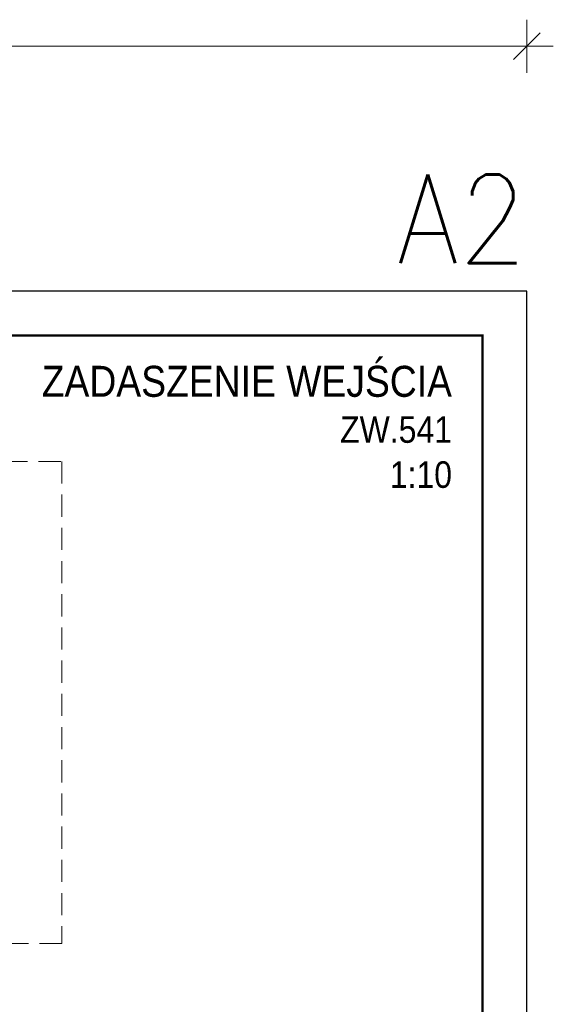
# Model space of a CAD drawing. Header units: millimetres. Extents: x -853 to -247, y 10927 to 11422.
# Tile 59 of 59: x -367 to -247, y 11186 to 11408. Entities that reach past the tile are written whole.
import ezdxf
from ezdxf.enums import TextEntityAlignment as Align

# ---------------------------------------------------------------- set-up
doc = ezdxf.new("R2010")
doc.units = ezdxf.units.MM
doc.header["$LTSCALE"] = 10
doc.linetypes.add('HIDDEN', pattern=[0.375, 0.25, -0.125])
doc.layers.get('Defpoints').update_dxf_attribs({"color": 1})
doc.layers.add('_FORMATKA', color=8, linetype='Continuous', plot=False)
for name, color, linetype, lineweight in [('_RAMKA', 7, 'Continuous', 35), ('PS_DIM', 4, 'Continuous', 13), ('PS_TEXT', 3, 'Continuous', 18)]:
    doc.layers.add(name, color=color, linetype=linetype, lineweight=lineweight)
doc.styles.add('ARIAL', font='arial.ttf')
doc.styles.add('gil', font='txt', dxfattribs={"width": 0.9})
doc.styles.add('simplex', font='simplex.shx', dxfattribs={"width": 0.75})
doc.dimstyles.new('1_10_PRZ', dxfattribs={"dimtxt": 2, "dimasz": 1, "dimexe": 2, "dimexo": 5, "dimgap": 1, "dimtad": 1, "dimdec": 0, "dimlfac": 10, "dimtxsty": 'simplex', "dimblk": 'dimznak', "dimcen": 2, "dimse1": 1, "dimse2": 1, "dimclrt": 3, "dimadec": 1, "dimazin": 0, "dimtfac": 1, "dimtdec": 0, "dimtix": 1, "dimtmove": 2, "dimatfit": 3, "dimldrblk": 'dim-grot', "dimfxl": 1, "dimarcsym": 0})

# ---------------------------------------------------------------- blocks, each defined once
blk = doc.blocks.new('dimznak')
at = {"color": 0}
for points in [[(0, 2), (0, -2)], [(-2, 0), (2, 0)]]:
    blk.add_lwpolyline(points, dxfattribs=at)
at = {"color": 2}
blk.add_lwpolyline([(1, 1), (-1, -1)], dxfattribs=at)
blk = doc.blocks.new('*D104')
at = {"color": 252, "lineweight": -2, "transparency": 16777216}
blk.add_line((-591, 475.33), (-3, 475.33), dxfattribs=at)
at = {"layer": 'Defpoints', "color": 0, "transparency": 16777216}
for p in [(0, 475.33), (-594, 420), (0, 420)]:
    blk.add_point(p, dxfattribs=at)
at = {"color": 252, "lineweight": -2, "transparency": 16777216, "xscale": 3, "yscale": 3, "zscale": 3, "rotation": 180}
blk.add_blockref('dimznak', (-594, 475.33), dxfattribs=at)
at = {"color": 252, "lineweight": -2, "transparency": 16777216, "xscale": 3, "yscale": 3, "zscale": 3}
blk.add_blockref('dimznak', (0, 475.33), dxfattribs=at)
at = {"color": 252, "transparency": 16777216, "insert": (-297, 485.83), "char_height": 15, "attachment_point": 5, "style": 'simplex'}
blk.add_mtext('594', dxfattribs=at)
blk = doc.blocks.new('dim-grot')
blk.add_hatch(color=256).paths.add_polyline_path([(0, 0), (-2, 0.5), (-2, -0.5)])
blk.add_lwpolyline([(0, 0), (-2, 0.5), (-2, -0.5), (0, 0)])
blk = doc.blocks.new('Tytuł rysunku')
at = {"layer": 'PS_TEXT', "style": 'ARIAL', "flags": 4}
for tag, height, p in [('TYTUŁ1', 7, (-61.19, -9.34)), ('TYTUŁ2', 6, (-61.19, -19.72)), ('SKALA', 6, (-61.19, -28.72))]:
    blk.add_attdef(tag, text='', height=height, dxfattribs=at).set_placement(p, align=Align.MIDDLE_CENTER)
blk = doc.blocks.new('*U99')
at = {"layer": '_FORMATKA', "lineweight": -3}
blk.add_lwpolyline([(-594, 0), (0, 0), (0, 420), (-594, 420)], close=True, dxfattribs=at)
at = {"layer": '_RAMKA', "lineweight": -3, "const_width": 0.5}
blk.add_lwpolyline([(-564, 10), (-10, 10), (-10, 410), (-564, 410)], close=True, dxfattribs=at)
at = {"layer": '_FORMATKA', "lineweight": -3, "style": 'simplex', "width": 0.9}
blk.add_text('A2', height=20, dxfattribs=at).set_placement((0, 426.35), align=Align.RIGHT)
dim = blk.add_linear_dim(base=(0, 475.33), p1=(-594, 420), p2=(0, 420), dimstyle='1_10_PRZ', override={"dimscale": 3, "dimtxt": 5, "dimlfac": 1, "dimclrd": 252, "dimclrt": 252})
dim.commit()
dim.dimension.update_dxf_attribs({"geometry": '*D104', "text_midpoint": (-297, 485.83)})

msp = doc.modelspace()

# ---------------------------------------------------------------- linework, layer by layer
at = {"layer": 'PS_DIM', "color": 40, "linetype": 'HIDDEN', "ltscale": 2}
msp.add_lwpolyline([(-565.7, 11308.36), (-357.96, 11308.36), (-357.96, 11199.44), (-565.7, 11199.44)], close=True, dxfattribs=at)

# ---------------------------------------------------------------- block references
ref = msp.add_blockref('Tytuł rysunku', (-264.81, 11332.3))
ref.add_attrib('TYTUŁ1', 'ZADASZENIE WEJŚCIA', dxfattribs={"layer": 'PS_TEXT', "height": 7, "style": 'gil', "width": 0.9}).set_placement((-269.81, 11322.96), align=Align.RIGHT)
ref.add_attrib('TYTUŁ2', 'ZW.541', dxfattribs={"layer": 'PS_TEXT', "height": 6, "style": 'gil', "width": 0.9}).set_placement((-269.81, 11312.57), align=Align.RIGHT)
ref.add_attrib('SKALA', '1:10', dxfattribs={"layer": 'PS_TEXT', "height": 6, "style": 'gil', "width": 0.9}).set_placement((-269.81, 11302.39), align=Align.RIGHT)
at = {"layer": 'PS_DIM'}
msp.add_blockref('*U99', (-252.93, 10926.82), dxfattribs=at)

doc.saveas('drawing.dxf')
